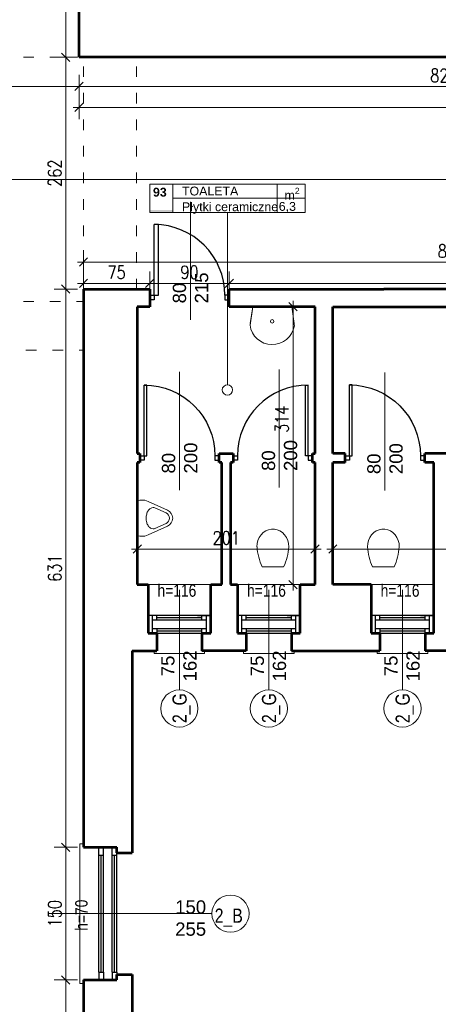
# Model space of a CAD drawing. Header units: millimetres. Extents: x 56977 to 67992, y 30187 to 42235.
# Tile 42 of 130: x 65166 to 65640, y 32839 to 33952. Entities that reach past the tile are written whole.
import ezdxf

# ---------------------------------------------------------------- set-up
doc = ezdxf.new("R2010")
doc.units = ezdxf.units.MM
doc.header["$MEASUREMENT"] = 0
doc.linetypes.add('ACAD_ISO03W100', pattern=[30, 12, -18])
doc.layers.get('0').update_dxf_attribs({"lineweight": 13})
doc.layers.get('DEFPOINTS').update_dxf_attribs({"lineweight": 13})
doc.layers.add('AI-OKNA', color=4, linetype='Continuous')
for name, color, linetype, lineweight in [('AI-OPISY', 3, 'Continuous', 13), ('AI_MURY', 40, 'Continuous', 53), ('AI_WIDOK', 8, 'Continuous', 13), ('Lines', 7, 'Continuous', 13), ('OPISY TABELKI', 30, 'Continuous', 13), ('wymiary', 8, 'Continuous', 13)]:
    doc.layers.add(name, color=color, linetype=linetype, lineweight=lineweight)
doc.styles.add('GENERATED_STYLE_2', font='txt.shx')
doc.styles.get("Standard").update_dxf_attribs({"font": 'txt.shx'})
doc.styles.add('Style-ROMANS', font='ROMANS.shx')
doc.styles.add('WYMIAROWY-08', font='ROMANS.shx', dxfattribs={"width": 0.8})
doc.dimstyles.new('DYBY', dxfattribs={"dimscale": 100, "dimtxt": 0.15, "dimasz": 0.05, "dimexe": 0.05, "dimexo": 0.1, "dimgap": 0.05, "dimtad": 1, "dimdec": 0, "dimdsep": 46, "dimlunit": 5, "dimtxsty": 'WYMIAROWY-08', "dimblk": 'M_STRZ', "dimcen": 0.1, "dimse1": 1, "dimse2": 1, "dimclrd": 7, "dimclre": 7, "dimclrt": 1, "dimadec": 0, "dimazin": 0, "dimtfac": 1, "dimtdec": 0, "dimtmove": 2, "dimatfit": 3, "dimldrblk": 'M_STRZ', "dimfxl": 0, "dimtolj": 1, "dimarcsym": 0})

# ---------------------------------------------------------------- blocks, each defined once
blk = doc.blocks.new('M_STRZ')
for p, q in [((0, 2.66), (0, 0)), ((-1.33, 0), (1.33, 0)), ((-0.94, -0.94), (0.94, 0.94)), ((0, 0), (0, -2.66))]:
    blk.add_line(p, q)
blk = doc.blocks.new('*U820')
at = {"layer": 'DEFPOINTS', "color": 0}
for p in [(65233.5, 34408.6), (65218.5, 33909.1), (65233.5, 33909.1)]:
    blk.add_point(p, dxfattribs=at)
at = {"layer": 'wymiary', "color": 7, "lineweight": -2}
blk.add_line((65218.5, 34403.6), (65218.5, 33914.1), dxfattribs=at)
at = {"layer": 'wymiary', "color": 7, "lineweight": -2, "xscale": 5, "yscale": 5, "zscale": 5}
for p, rotation in [((65218.5, 34408.6), 90), ((65218.5, 33909.1), 270)]:
    blk.add_blockref('M_STRZ', p, dxfattribs=dict(at, rotation=rotation))
at = {"layer": 'wymiary', "color": 1, "insert": (65206, 34158.8), "char_height": 15, "attachment_point": 5, "rotation": 90, "style": 'WYMIAROWY-08'}
blk.add_mtext('500', dxfattribs=at)
blk = doc.blocks.new('*D2353')
at = {"layer": 'DEFPOINTS'}
for p in [(65233.5, 34408.6), (65231, 34175.2), (65218.5, 33909.1), (65233.5, 33909.1)]:
    blk.add_point(p, dxfattribs=at)
at = {"layer": 'wymiary', "color": 7}
blk.add_blockref('*U820', (0, 0), dxfattribs=at)
blk = doc.blocks.new('*U821')
at = {"layer": 'DEFPOINTS', "color": 0}
for p in [(65233.5, 33909.1), (65218.5, 33647.1), (65233.5, 33647.1)]:
    blk.add_point(p, dxfattribs=at)
at = {"layer": 'wymiary', "color": 7, "lineweight": -2}
blk.add_line((65218.5, 33904.1), (65218.5, 33652.1), dxfattribs=at)
at = {"layer": 'wymiary', "color": 7, "lineweight": -2, "xscale": 5, "yscale": 5, "zscale": 5}
for p, rotation in [((65218.5, 33909.1), 90), ((65218.5, 33647.1), 270)]:
    blk.add_blockref('M_STRZ', p, dxfattribs=dict(at, rotation=rotation))
at = {"layer": 'wymiary', "color": 1, "insert": (65206, 33778.1), "char_height": 15, "attachment_point": 5, "rotation": 90, "style": 'WYMIAROWY-08'}
blk.add_mtext('262', dxfattribs=at)
blk = doc.blocks.new('*D2354')
at = {"layer": 'DEFPOINTS'}
for p in [(65233.5, 33909.1), (65231, 33794.4), (65218.5, 33647.1), (65233.5, 33647.1)]:
    blk.add_point(p, dxfattribs=at)
at = {"layer": 'wymiary', "color": 7}
blk.add_blockref('*U821', (0, 0), dxfattribs=at)
blk = doc.blocks.new('*U822')
at = {"layer": 'DEFPOINTS', "color": 0}
for p in [(65238.5, 33016.1), (65218.5, 32866.1), (65238.5, 32866.1)]:
    blk.add_point(p, dxfattribs=at)
at = {"layer": 'wymiary', "color": 7, "lineweight": -2}
blk.add_line((65218.5, 33011.1), (65218.5, 32871.1), dxfattribs=at)
at = {"layer": 'wymiary', "color": 7, "lineweight": -2, "xscale": 5, "yscale": 5, "zscale": 5}
for p, rotation in [((65218.5, 33016.1), 90), ((65218.5, 32866.1), 270)]:
    blk.add_blockref('M_STRZ', p, dxfattribs=dict(at, rotation=rotation))
at = {"layer": 'wymiary', "color": 1, "insert": (65206, 32941.1), "char_height": 15, "attachment_point": 5, "rotation": 90, "style": 'WYMIAROWY-08'}
blk.add_mtext('150', dxfattribs=at)
blk = doc.blocks.new('*D2355')
at = {"layer": 'DEFPOINTS'}
for p in [(65238.5, 33016.1), (65231, 32956.5), (65218.5, 32866.1), (65238.5, 32866.1)]:
    blk.add_point(p, dxfattribs=at)
at = {"layer": 'wymiary', "color": 7}
blk.add_blockref('*U822', (0, 0), dxfattribs=at)
blk = doc.blocks.new('*U823')
at = {"layer": 'DEFPOINTS', "color": 0}
for p in [(65238.5, 32866.1), (65218.5, 32641.1), (65238.5, 32641.1)]:
    blk.add_point(p, dxfattribs=at)
at = {"layer": 'wymiary', "color": 7, "lineweight": -2}
blk.add_line((65218.5, 32861.1), (65218.5, 32646.1), dxfattribs=at)
at = {"layer": 'wymiary', "color": 7, "lineweight": -2, "xscale": 5, "yscale": 5, "zscale": 5}
for p, rotation in [((65218.5, 32866.1), 90), ((65218.5, 32641.1), 270)]:
    blk.add_blockref('M_STRZ', p, dxfattribs=dict(at, rotation=rotation))
at = {"layer": 'wymiary', "color": 1, "insert": (65206, 32753.6), "char_height": 15, "attachment_point": 5, "rotation": 90, "style": 'WYMIAROWY-08'}
blk.add_mtext('225', dxfattribs=at)
blk = doc.blocks.new('*D2356')
at = {"layer": 'DEFPOINTS'}
for p in [(65238.5, 32866.1), (65231, 32769.9), (65218.5, 32641.1), (65238.5, 32641.1)]:
    blk.add_point(p, dxfattribs=at)
at = {"layer": 'wymiary', "color": 7}
blk.add_blockref('*U823', (0, 0), dxfattribs=at)
blk = doc.blocks.new('*U851')
at = {"layer": 'DEFPOINTS', "color": 0}
for p in [(65233.5, 33909.1), (66058, 33909.1), (66058, 33876.1)]:
    blk.add_point(p, dxfattribs=at)
at = {"layer": 'wymiary', "color": 7, "lineweight": -2}
blk.add_line((65238.5, 33876.1), (66053, 33876.1), dxfattribs=at)
at = {"layer": 'wymiary', "color": 7, "lineweight": -2, "xscale": 5, "yscale": 5, "zscale": 5, "rotation": 180}
blk.add_blockref('M_STRZ', (65233.5, 33876.1), dxfattribs=at)
at = {"layer": 'wymiary', "color": 7, "lineweight": -2, "xscale": 5, "yscale": 5, "zscale": 5}
blk.add_blockref('M_STRZ', (66058, 33876.1), dxfattribs=at)
at = {"layer": 'wymiary', "color": 1, "insert": (65645.8, 33888.6), "char_height": 15, "attachment_point": 5, "style": 'WYMIAROWY-08'}
blk.add_mtext('825', dxfattribs=at)
blk = doc.blocks.new('*D2384')
at = {"layer": 'DEFPOINTS'}
for p in [(65233.5, 33909.1), (66058, 33909.1), (66058, 33876.1), (65629.4, 33863.6)]:
    blk.add_point(p, dxfattribs=at)
at = {"layer": 'wymiary', "color": 7}
blk.add_blockref('*U851', (0, 0), dxfattribs=at)
blk = doc.blocks.new('*U852')
at = {"layer": 'DEFPOINTS', "color": 0}
for p in [(65233.5, 33909.1), (66315.5, 33909.1), (66315.5, 33852.4)]:
    blk.add_point(p, dxfattribs=at)
at = {"layer": 'wymiary', "color": 7, "lineweight": -2}
blk.add_line((65238.5, 33852.4), (66310.5, 33852.4), dxfattribs=at)
at = {"layer": 'wymiary', "color": 7, "lineweight": -2, "xscale": 5, "yscale": 5, "zscale": 5, "rotation": 180}
blk.add_blockref('M_STRZ', (65233.5, 33852.4), dxfattribs=at)
at = {"layer": 'wymiary', "color": 7, "lineweight": -2, "xscale": 5, "yscale": 5, "zscale": 5}
blk.add_blockref('M_STRZ', (66315.5, 33852.4), dxfattribs=at)
at = {"layer": 'wymiary', "color": 1, "insert": (65774.5, 33864.9), "char_height": 15, "attachment_point": 5, "style": 'WYMIAROWY-08'}
blk.add_mtext('1082', dxfattribs=at)
blk = doc.blocks.new('*D2385')
at = {"layer": 'DEFPOINTS'}
for p in [(65233.5, 33909.1), (66315.5, 33909.1), (66315.5, 33852.4), (65753.3, 33839.9)]:
    blk.add_point(p, dxfattribs=at)
at = {"layer": 'wymiary', "color": 7}
blk.add_blockref('*U852', (0, 0), dxfattribs=at)
blk = doc.blocks.new('*U853')
at = {"layer": 'DEFPOINTS', "color": 0}
for p in [(65500.3, 33353.2), (65299.3, 33324.1), (65500.3, 33324.1)]:
    blk.add_point(p, dxfattribs=at)
at = {"layer": 'wymiary', "color": 7, "lineweight": -2}
blk.add_line((65304.3, 33353.2), (65495.3, 33353.2), dxfattribs=at)
at = {"layer": 'wymiary', "color": 7, "lineweight": -2, "xscale": 5, "yscale": 5, "zscale": 5, "rotation": 180}
blk.add_blockref('M_STRZ', (65299.3, 33353.2), dxfattribs=at)
at = {"layer": 'wymiary', "color": 7, "lineweight": -2, "xscale": 5, "yscale": 5, "zscale": 5}
blk.add_blockref('M_STRZ', (65500.3, 33353.2), dxfattribs=at)
at = {"layer": 'wymiary', "color": 1, "insert": (65399.8, 33365.7), "char_height": 15, "attachment_point": 5, "style": 'WYMIAROWY-08'}
blk.add_mtext('201', dxfattribs=at)
blk = doc.blocks.new('*D2386')
at = {"layer": 'DEFPOINTS'}
for p in [(65383.4, 33365.7), (65500.3, 33353.2), (65299.3, 33324.1), (65500.3, 33324.1)]:
    blk.add_point(p, dxfattribs=at)
at = {"layer": 'wymiary', "color": 7}
blk.add_blockref('*U853', (0, 0), dxfattribs=at)
blk = doc.blocks.new('*U854')
at = {"layer": 'DEFPOINTS', "color": 0}
for p in [(65881.5, 33353.2), (65520.3, 33324.1), (65881.5, 33324.1)]:
    blk.add_point(p, dxfattribs=at)
at = {"layer": 'wymiary', "color": 7, "lineweight": -2}
blk.add_line((65525.3, 33353.2), (65876.5, 33353.2), dxfattribs=at)
at = {"layer": 'wymiary', "color": 7, "lineweight": -2, "xscale": 5, "yscale": 5, "zscale": 5, "rotation": 180}
blk.add_blockref('M_STRZ', (65520.3, 33353.2), dxfattribs=at)
at = {"layer": 'wymiary', "color": 7, "lineweight": -2, "xscale": 5, "yscale": 5, "zscale": 5}
blk.add_blockref('M_STRZ', (65881.5, 33353.2), dxfattribs=at)
at = {"layer": 'wymiary', "color": 1, "insert": (65700.9, 33365.7), "char_height": 15, "attachment_point": 5, "style": 'WYMIAROWY-08'}
blk.add_mtext('362', dxfattribs=at)
blk = doc.blocks.new('*D2387')
at = {"layer": 'DEFPOINTS'}
for p in [(65684.6, 33365.7), (65881.5, 33353.2), (65520.3, 33324.1), (65881.5, 33324.1)]:
    blk.add_point(p, dxfattribs=at)
at = {"layer": 'wymiary', "color": 7}
blk.add_blockref('*U854', (0, 0), dxfattribs=at)
blk = doc.blocks.new('*U855')
at = {"layer": 'DEFPOINTS', "color": 0}
for p in [(65233.5, 33647.1), (65218.5, 33016.1), (65233.5, 33016.1)]:
    blk.add_point(p, dxfattribs=at)
at = {"layer": 'wymiary', "color": 7, "lineweight": -2}
blk.add_line((65218.5, 33642.1), (65218.5, 33021.1), dxfattribs=at)
at = {"layer": 'wymiary', "color": 7, "lineweight": -2, "xscale": 5, "yscale": 5, "zscale": 5}
for p, rotation in [((65218.5, 33647.1), 90), ((65218.5, 33016.1), 270)]:
    blk.add_blockref('M_STRZ', p, dxfattribs=dict(at, rotation=rotation))
at = {"layer": 'wymiary', "color": 1, "insert": (65206, 33331.6), "char_height": 15, "attachment_point": 5, "rotation": 90, "style": 'WYMIAROWY-08'}
blk.add_mtext('631', dxfattribs=at)
blk = doc.blocks.new('*D2388')
at = {"layer": 'DEFPOINTS'}
for p in [(65233.5, 33647.1), (65231, 33347.6), (65218.5, 33016.1), (65233.5, 33016.1)]:
    blk.add_point(p, dxfattribs=at)
at = {"layer": 'wymiary', "color": 7}
blk.add_blockref('*U855', (0, 0), dxfattribs=at)
blk = doc.blocks.new('*U856')
at = {"layer": 'DEFPOINTS', "color": 0}
for p in [(65299.3, 33627.1), (65475.3, 33627.1), (65299.3, 33313.1)]:
    blk.add_point(p, dxfattribs=at)
at = {"layer": 'wymiary', "color": 7, "lineweight": -2}
blk.add_line((65475.3, 33318.1), (65475.3, 33622.1), dxfattribs=at)
at = {"layer": 'wymiary', "color": 7, "lineweight": -2, "xscale": 5, "yscale": 5, "zscale": 5}
for p, rotation in [((65475.3, 33627.1), 90), ((65475.3, 33313.1), 270)]:
    blk.add_blockref('M_STRZ', p, dxfattribs=dict(at, rotation=rotation))
at = {"layer": 'wymiary', "color": 1, "insert": (65462.8, 33499.9), "char_height": 15, "attachment_point": 5, "rotation": 90, "style": 'WYMIAROWY-08'}
blk.add_mtext('314', dxfattribs=at)
blk = doc.blocks.new('*D2389')
at = {"layer": 'DEFPOINTS'}
for p in [(65299.3, 33627.1), (65475.3, 33627.1), (65487.8, 33483.6), (65299.3, 33313.1)]:
    blk.add_point(p, dxfattribs=at)
at = {"layer": 'wymiary', "color": 7}
blk.add_blockref('*U856', (0, 0), dxfattribs=at)
blk = doc.blocks.new('*U935')
at = {"layer": 'DEFPOINTS', "color": 0}
for p in [(64960.5, 33909.1), (65233.5, 33909.1), (65233.5, 33876.1)]:
    blk.add_point(p, dxfattribs=at)
at = {"layer": 'wymiary', "color": 7, "lineweight": -2}
blk.add_line((64965.5, 33876.1), (65228.5, 33876.1), dxfattribs=at)
at = {"layer": 'wymiary', "color": 7, "lineweight": -2, "xscale": 5, "yscale": 5, "zscale": 5, "rotation": 180}
blk.add_blockref('M_STRZ', (64960.5, 33876.1), dxfattribs=at)
at = {"layer": 'wymiary', "color": 7, "lineweight": -2, "xscale": 5, "yscale": 5, "zscale": 5}
blk.add_blockref('M_STRZ', (65233.5, 33876.1), dxfattribs=at)
at = {"layer": 'wymiary', "color": 1, "insert": (65097, 33888.6), "char_height": 15, "attachment_point": 5, "style": 'WYMIAROWY-08'}
blk.add_mtext('273', dxfattribs=at)
blk = doc.blocks.new('*D2468')
at = {"layer": 'DEFPOINTS'}
for p in [(64960.5, 33909.1), (65233.5, 33909.1), (65233.5, 33876.1), (65080.7, 33863.6)]:
    blk.add_point(p, dxfattribs=at)
at = {"layer": 'wymiary', "color": 7}
blk.add_blockref('*U935', (0, 0), dxfattribs=at)
blk = doc.blocks.new('*U936')
at = {"layer": 'DEFPOINTS', "color": 0}
for p in [(63288.5, 33909.1), (66315.5, 33909.1), (66315.5, 33771.1)]:
    blk.add_point(p, dxfattribs=at)
at = {"layer": 'wymiary', "color": 7, "lineweight": -2}
blk.add_line((63293.5, 33771.1), (66310.5, 33771.1), dxfattribs=at)
at = {"layer": 'wymiary', "color": 7, "lineweight": -2, "xscale": 5, "yscale": 5, "zscale": 5, "rotation": 180}
blk.add_blockref('M_STRZ', (63288.5, 33771.1), dxfattribs=at)
at = {"layer": 'wymiary', "color": 7, "lineweight": -2, "xscale": 5, "yscale": 5, "zscale": 5}
blk.add_blockref('M_STRZ', (66315.5, 33771.1), dxfattribs=at)
at = {"layer": 'wymiary', "color": 1, "insert": (64802, 33783.6), "char_height": 15, "attachment_point": 5, "style": 'WYMIAROWY-08'}
blk.add_mtext('3027', dxfattribs=at)
blk = doc.blocks.new('*D2469')
at = {"layer": 'DEFPOINTS'}
for p in [(63288.5, 33909.1), (66315.5, 33909.1), (66315.5, 33771.1), (64780, 33758.6)]:
    blk.add_point(p, dxfattribs=at)
at = {"layer": 'wymiary', "color": 7}
blk.add_blockref('*U936', (0, 0), dxfattribs=at)
blk = doc.blocks.new('*U1297')
at = {"layer": 'DEFPOINTS', "color": 0}
for p in [(65313.3, 33653.5), (65238.5, 33633.1), (65313.3, 33633.1)]:
    blk.add_point(p, dxfattribs=at)
at = {"layer": 'wymiary', "color": 7, "lineweight": -2}
blk.add_line((65243.5, 33653.5), (65308.3, 33653.5), dxfattribs=at)
at = {"layer": 'wymiary', "color": 7, "lineweight": -2, "xscale": 5, "yscale": 5, "zscale": 5, "rotation": 180}
blk.add_blockref('M_STRZ', (65238.5, 33653.5), dxfattribs=at)
at = {"layer": 'wymiary', "color": 7, "lineweight": -2, "xscale": 5, "yscale": 5, "zscale": 5}
blk.add_blockref('M_STRZ', (65313.3, 33653.5), dxfattribs=at)
at = {"layer": 'wymiary', "color": 1, "insert": (65275.9, 33666), "char_height": 15, "attachment_point": 5, "style": 'WYMIAROWY-08'}
blk.add_mtext('75', dxfattribs=at)
blk = doc.blocks.new('*D2828')
at = {"layer": 'DEFPOINTS'}
for p in [(65265.3, 33666), (65313.3, 33653.5), (65238.5, 33633.1), (65313.3, 33633.1)]:
    blk.add_point(p, dxfattribs=at)
at = {"layer": 'wymiary', "color": 7}
blk.add_blockref('*U1297', (0, 0), dxfattribs=at)
blk = doc.blocks.new('*U1298')
at = {"layer": 'DEFPOINTS', "color": 0}
for p in [(65403.3, 33653.5), (65313.3, 33633.1), (65403.3, 33633.1)]:
    blk.add_point(p, dxfattribs=at)
at = {"layer": 'wymiary', "color": 7, "lineweight": -2}
blk.add_line((65318.3, 33653.5), (65398.3, 33653.5), dxfattribs=at)
at = {"layer": 'wymiary', "color": 7, "lineweight": -2, "xscale": 5, "yscale": 5, "zscale": 5, "rotation": 180}
blk.add_blockref('M_STRZ', (65313.3, 33653.5), dxfattribs=at)
at = {"layer": 'wymiary', "color": 7, "lineweight": -2, "xscale": 5, "yscale": 5, "zscale": 5}
blk.add_blockref('M_STRZ', (65403.3, 33653.5), dxfattribs=at)
at = {"layer": 'wymiary', "color": 1, "insert": (65358.3, 33666), "char_height": 15, "attachment_point": 5, "style": 'WYMIAROWY-08'}
blk.add_mtext('90', dxfattribs=at)
blk = doc.blocks.new('*D2829')
at = {"layer": 'DEFPOINTS'}
for p in [(65347.6, 33666), (65403.3, 33653.5), (65313.3, 33633.1), (65403.3, 33633.1)]:
    blk.add_point(p, dxfattribs=at)
at = {"layer": 'wymiary', "color": 7}
blk.add_blockref('*U1298', (0, 0), dxfattribs=at)
blk = doc.blocks.new('*U1299')
at = {"layer": 'DEFPOINTS', "color": 0}
for p in [(66070.3, 33653.5), (65403.3, 33633.1), (66070.3, 33633.1)]:
    blk.add_point(p, dxfattribs=at)
at = {"layer": 'wymiary', "color": 7, "lineweight": -2}
blk.add_line((65408.3, 33653.5), (66065.3, 33653.5), dxfattribs=at)
at = {"layer": 'wymiary', "color": 7, "lineweight": -2, "xscale": 5, "yscale": 5, "zscale": 5, "rotation": 180}
blk.add_blockref('M_STRZ', (65403.3, 33653.5), dxfattribs=at)
at = {"layer": 'wymiary', "color": 7, "lineweight": -2, "xscale": 5, "yscale": 5, "zscale": 5}
blk.add_blockref('M_STRZ', (66070.3, 33653.5), dxfattribs=at)
at = {"layer": 'wymiary', "color": 1, "insert": (65736.8, 33666), "char_height": 15, "attachment_point": 5, "style": 'WYMIAROWY-08'}
blk.add_mtext('667', dxfattribs=at)
blk = doc.blocks.new('*D2830')
at = {"layer": 'DEFPOINTS'}
for p in [(65720.7, 33666), (66070.3, 33653.5), (65403.3, 33633.1), (66070.3, 33633.1)]:
    blk.add_point(p, dxfattribs=at)
at = {"layer": 'wymiary', "color": 7}
blk.add_blockref('*U1299', (0, 0), dxfattribs=at)
blk = doc.blocks.new('*U1301')
at = {"layer": 'DEFPOINTS', "color": 0}
for p in [(66070.3, 33677.6), (65238.5, 33639.7), (66070.3, 33639.7)]:
    blk.add_point(p, dxfattribs=at)
at = {"layer": 'wymiary', "color": 7, "lineweight": -2}
blk.add_line((65243.5, 33677.6), (66065.3, 33677.6), dxfattribs=at)
at = {"layer": 'wymiary', "color": 7, "lineweight": -2, "xscale": 5, "yscale": 5, "zscale": 5, "rotation": 180}
blk.add_blockref('M_STRZ', (65238.5, 33677.6), dxfattribs=at)
at = {"layer": 'wymiary', "color": 7, "lineweight": -2, "xscale": 5, "yscale": 5, "zscale": 5}
blk.add_blockref('M_STRZ', (66070.3, 33677.6), dxfattribs=at)
at = {"layer": 'wymiary', "color": 1, "insert": (65654.4, 33690.1), "char_height": 15, "attachment_point": 5, "style": 'WYMIAROWY-08'}
blk.add_mtext('832', dxfattribs=at)
blk = doc.blocks.new('*D2832')
at = {"layer": 'DEFPOINTS'}
for p in [(65638.1, 33690.1), (66070.3, 33677.6), (65238.5, 33639.7), (66070.3, 33639.7)]:
    blk.add_point(p, dxfattribs=at)
at = {"layer": 'wymiary', "color": 7}
blk.add_blockref('*U1301', (0, 0), dxfattribs=at)

msp = doc.modelspace()

# ---------------------------------------------------------------- hatches: boundary and pattern name
at = {"layer": 'OPISY TABELKI', "extrusion": (0, 0, -1)}
msp.add_hatch(color=256, dxfattribs=at).paths.add_polyline_path([(-65339.6, 33733.6), (-65339.6, 33736.5), (-65313.3, 33736.5), (-65313.3, 33733.6)], flags=16)

# ---------------------------------------------------------------- linework, layer by layer
at = {"layer": 'AI-OKNA'}
for p, q in [((65318.3, 33640), (65318.3, 33720)), ((65323.3, 33720), (65318.3, 33720)), ((65323.3, 33640), (65323.3, 33720)), ((65313.3, 33640), (65318.3, 33640)), ((65318.3, 33635), (65313.3, 33635)), ((65318.3, 33640), (65318.3, 33635)), ((65318.3, 33640), (65323.3, 33640)), ((65403.3, 33640), (65398.3, 33640)), ((65398.3, 33640), (65398.3, 33635)), ((65398.3, 33635), (65403.3, 33635)), ((65307, 33458.6), (65307, 33538.6)), ((65310, 33538.6), (65307, 33538.6)), ((65310, 33458.6), (65310, 33538.6)), ((65489.5, 33458.6), (65489.5, 33538.6)), ((65489.5, 33538.6), (65492.5, 33538.6)), ((65492.5, 33458.6), (65492.5, 33538.6)), ((65539.3, 33458.7), (65539.3, 33538.7)), ((65542.3, 33538.7), (65539.3, 33538.7)), ((65542.3, 33458.7), (65542.3, 33538.7)), ((65302, 33458.6), (65307, 33458.6)), ((65307, 33458.6), (65307, 33453.6)), ((65307, 33458.6), (65310, 33458.6)), ((65392, 33458.6), (65387, 33458.6)), ((65387, 33458.6), (65387, 33453.6)), ((65407.5, 33458.6), (65412.5, 33458.6)), ((65412.5, 33458.6), (65412.5, 33453.6)), ((65492.5, 33458.6), (65489.5, 33458.6)), ((65497.5, 33458.6), (65492.5, 33458.6)), ((65492.5, 33458.6), (65492.5, 33453.6)), ((65534.3, 33458.7), (65539.3, 33458.7)), ((65539.3, 33458.7), (65539.3, 33453.7)), ((65539.3, 33458.7), (65542.3, 33458.7)), ((65624.3, 33458.7), (65619.3, 33458.7)), ((65619.3, 33458.7), (65619.3, 33453.7)), ((65307, 33453.6), (65302, 33453.6)), ((65387, 33453.6), (65392, 33453.6)), ((65412.5, 33453.6), (65407.5, 33453.6)), ((65492.5, 33453.6), (65497.5, 33453.6)), ((65539.3, 33453.7), (65534.3, 33453.7)), ((65619.3, 33453.7), (65624.3, 33453.7)), ((65382.4, 33278.1), (65311.4, 33278.1)), ((65316.4, 33258.1), (65316.4, 33278.1)), ((65321.4, 33273.1), (65321.4, 33278.1)), ((65367.4, 33278.1), (65382.4, 33278.1)), ((65372.4, 33273.1), (65372.4, 33278.1)), ((65377.4, 33258.1), (65377.4, 33278.1)), ((65483.5, 33278.1), (65412.5, 33278.1)), ((65417.5, 33258.1), (65417.5, 33278.1)), ((65422.5, 33273.1), (65422.5, 33278.1)), ((65468.5, 33278.1), (65483.5, 33278.1)), ((65473.5, 33273.1), (65473.5, 33278.1)), ((65478.5, 33258.1), (65478.5, 33278.1)), ((65634.5, 33278.1), (65563.5, 33278.1)), ((65568.5, 33258.1), (65568.5, 33278.1)), ((65573.5, 33273.1), (65573.5, 33278.1)), ((65619.5, 33278.1), (65634.5, 33278.1)), ((65624.5, 33273.1), (65624.5, 33278.1)), ((65629.5, 33258.1), (65629.5, 33278.1)), ((65316.4, 33273.1), (65377.4, 33273.1)), ((65372.4, 33275.6), (65321.4, 33275.6)), ((65417.5, 33273.1), (65478.5, 33273.1)), ((65473.5, 33275.6), (65422.5, 33275.6)), ((65568.5, 33273.1), (65629.5, 33273.1)), ((65624.5, 33275.6), (65573.5, 33275.6)), ((65377.4, 33263.1), (65316.4, 33263.1)), ((65321.4, 33263.1), (65321.4, 33258.1)), ((65321.4, 33260.6), (65372.4, 33260.6)), ((65321.4, 33258.1), (65372.4, 33258.1)), ((65372.4, 33258.1), (65372.4, 33263.1)), ((65478.5, 33263.1), (65417.5, 33263.1)), ((65422.5, 33263.1), (65422.5, 33258.1)), ((65422.5, 33260.6), (65473.5, 33260.6)), ((65422.5, 33258.1), (65473.5, 33258.1)), ((65473.5, 33258.1), (65473.5, 33263.1)), ((65629.5, 33263.1), (65568.5, 33263.1)), ((65573.5, 33263.1), (65573.5, 33258.1)), ((65573.5, 33260.6), (65624.5, 33260.6)), ((65573.5, 33258.1), (65624.5, 33258.1)), ((65624.5, 33258.1), (65624.5, 33263.1)), ((65317.9, 33238.1), (65321.4, 33238.1)), ((65372.4, 33238.1), (65372.4, 33238.1)), ((65570, 33238.1), (65573.5, 33238.1)), ((65256, 33007.3), (65256, 33016.1)), ((65261, 33007.3), (65261, 33016.1)), ((65271, 33007.3), (65271, 33016.1)), ((65256, 32874.8), (65256, 33007.3)), ((65256, 33007.3), (65261, 33007.3)), ((65258.5, 32874.8), (65258.5, 33007.3)), ((65261, 32874.8), (65261, 33007.3)), ((65271, 33007.3), (65276, 33007.3)), ((65271, 32874.8), (65271, 33007.3)), ((65273.5, 32874.8), (65273.5, 33007.3)), ((65276, 33007.3), (65276, 33009.8)), ((65276, 32874.8), (65276, 33007.3)), ((65256, 32874.8), (65256, 32866.1)), ((65256, 32874.8), (65261, 32874.8)), ((65261, 32874.8), (65261, 32866.1)), ((65271, 32874.8), (65271, 32866.1)), ((65271, 32874.8), (65276, 32874.8)), ((65276, 32874.8), (65276, 32872.3))]:
    msp.add_line(p, q, dxfattribs=at)
for centre, start, end in [((65318.3, 33640), 0, 90), ((65492.5, 33458.6), 90, 180)]:
    msp.add_arc(centre, 80, start, end, dxfattribs=at)
at = {"layer": 'AI-OKNA', "extrusion": (0, 0, -1)}
for centre in [(-65307, 33458.6), (-65539.3, 33458.7)]:
    msp.add_arc(centre, 80, 90, 180, dxfattribs=at)
at = {"layer": 'AI-OPISY'}
for p, q in [((65359.3, 33745.7), (65359.3, 33612.2)), ((65459.8, 33556.3), (65459.8, 33422.8)), ((65346.9, 33553.4), (65346.9, 33419.9)), ((65579, 33552.6), (65579, 33419.2)), ((65346.9, 33194), (65346.9, 33307.1)), ((65448, 33194), (65448, 33307.1)), ((65599, 33194), (65599, 33307.1)), ((65383.6, 32941.1), (65198.5, 32941.1))]:
    msp.add_line(p, q, dxfattribs=at)
for centre in [(65346.9, 33173), (65448, 33173), (65599, 33173), (65404.6, 32941.1)]:
    msp.add_circle(centre, 21, dxfattribs=at)
at = {"layer": 'AI_MURY'}
for p, q in [((65233.5, 33909.1), (65233.5, 34408.6)), ((65936.1, 33909.1), (65233.5, 33909.1)), ((65238.5, 33647.1), (65238.5, 33016.1)), ((65238.5, 33647.1), (65313.3, 33647.1)), ((65238.5, 33647.1), (65313.3, 33647.1)), ((65238.5, 33647.1), (65313.3, 33647.1)), ((65313.3, 33647.1), (65313.3, 33627.1)), ((65403.3, 33627.1), (65403.3, 33647.1)), ((65403.3, 33647.1), (65578.1, 33647.1)), ((65748.9, 33647.1), (65578.1, 33647.1)), ((65299.3, 33627.1), (65299.3, 33461.1)), ((65313.3, 33627.1), (65299.3, 33627.1)), ((65500.3, 33627.1), (65403.3, 33627.1)), ((65500.3, 33461.1), (65500.3, 33627.1)), ((65520.3, 33461.1), (65520.3, 33627.1)), ((65520.3, 33627.1), (65881.5, 33627.1)), ((65299.3, 33461.1), (65302, 33461.1)), ((65302, 33461.1), (65302, 33451.1)), ((65392, 33451.1), (65392, 33461.1)), ((65392, 33461.1), (65407.5, 33461.1)), ((65407.5, 33461.1), (65407.5, 33451.1)), ((65497.5, 33451.1), (65497.5, 33461.1)), ((65497.5, 33461.1), (65500.3, 33461.1)), ((65534.3, 33461.1), (65520.3, 33461.1)), ((65534.3, 33451.1), (65534.3, 33461.1)), ((65624.3, 33451.1), (65624.3, 33461.1)), ((65655.4, 33461.1), (65624.3, 33461.1)), ((65302, 33451.1), (65299.3, 33451.1)), ((65299.3, 33451.1), (65299.3, 33313.1)), ((65394.8, 33451.1), (65392, 33451.1)), ((65394.8, 33313.1), (65394.8, 33451.1)), ((65407.5, 33451.1), (65404.8, 33451.1)), ((65404.8, 33451.1), (65404.8, 33313.1)), ((65500.3, 33451.1), (65497.5, 33451.1)), ((65500.3, 33313.1), (65500.3, 33451.1)), ((65520.3, 33313.1), (65520.3, 33451.1)), ((65534.3, 33451.1), (65520.3, 33451.1)), ((65634.5, 33451.1), (65624.3, 33451.1)), ((65634.5, 33313.1), (65634.5, 33451.1)), ((65299.3, 33313.1), (65311.4, 33313.1)), ((65311.4, 33313.1), (65311.4, 33258.1)), ((65382.4, 33258.1), (65382.4, 33313.1)), ((65382.4, 33313.1), (65394.8, 33313.1)), ((65404.8, 33313.1), (65412.5, 33313.1)), ((65412.5, 33313.1), (65412.5, 33258.1)), ((65483.5, 33258.1), (65483.5, 33313.1)), ((65483.5, 33313.1), (65500.3, 33313.1)), ((65563.5, 33313.1), (65520.3, 33313.1)), ((65563.5, 33313.1), (65563.5, 33258.1)), ((65634.5, 33258.1), (65634.5, 33313.1)), ((65311.4, 33258.1), (65321.4, 33258.1)), ((65321.4, 33258.1), (65321.4, 33238.1)), ((65372.4, 33258.1), (65382.4, 33258.1)), ((65372.4, 33258.1), (65372.4, 33238.1)), ((65412.5, 33258.1), (65422.5, 33258.1)), ((65422.5, 33258.1), (65422.5, 33238.1)), ((65473.5, 33258.1), (65473.5, 33238.1)), ((65473.5, 33258.1), (65483.5, 33258.1)), ((65563.5, 33258.1), (65573.5, 33258.1)), ((65573.5, 33258.1), (65573.5, 33238.1)), ((65624.5, 33258.1), (65624.5, 33238.1)), ((65624.5, 33258.1), (65634.5, 33258.1)), ((65293.5, 33238.1), (65293.5, 33009.8)), ((65293.5, 33238.1), (65321.4, 33238.1)), ((65299.3, 33238.1), (65321.4, 33238.1)), ((65422.5, 33238.1), (65372.4, 33238.1)), ((65473.5, 33238.1), (65573.5, 33238.1)), ((65473.5, 33238.1), (65573.5, 33238.1)), ((65674.6, 33238.1), (65624.5, 33238.1)), ((65238.5, 33016.1), (65276, 33016.1)), ((65276, 33009.8), (65276, 33016.1)), ((65276, 33009.8), (65293.5, 33009.8)), ((65276, 32866.1), (65276, 32872.3)), ((65276, 32872.3), (65293.5, 32872.3)), ((65293.5, 32872.3), (65293.5, 32634.8)), ((65238.5, 32866.1), (65238.5, 32641.1)), ((65238.5, 32866.1), (65276, 32866.1))]:
    msp.add_line(p, q, dxfattribs=at)
at = {"layer": 'AI_WIDOK', "color": 251, "linetype": 'ACAD_ISO03W100'}
for p, q in [((64960.5, 33909.1), (65231.8, 33909.1)), ((65238.5, 33646.8), (65238.5, 33909.1)), ((65298.5, 33646.8), (65298.5, 33909.1)), ((64960.5, 33633.1), (65238.5, 33633.1)), ((64963.5, 33578.1), (65238.5, 33578.1))]:
    msp.add_line(p, q, dxfattribs=at)
at = {"layer": 'AI_WIDOK'}
for p, q in [((65563.5, 33313.1), (65634.5, 33313.1)), ((65321.4, 33238.1), (65318.4, 33238.1)), ((65318.4, 33238.1), (65318.4, 33235.1)), ((65318.4, 33235.1), (65372.4, 33235.1)), ((65372.4, 33235.1), (65375.4, 33235.1)), ((65375.4, 33235.1), (65375.4, 33238.1)), ((65419.5, 33238.1), (65419.5, 33235.1)), ((65419.5, 33235.1), (65473.5, 33235.1)), ((65473.5, 33235.1), (65476.5, 33235.1)), ((65476.5, 33235.1), (65476.5, 33238.1)), ((65570.5, 33238), (65570.5, 33235)), ((65570.5, 33235), (65624.5, 33235)), ((65624.5, 33235), (65627.5, 33235)), ((65627.5, 33235), (65627.5, 33238))]:
    msp.add_line(p, q, dxfattribs=at)
at = {"layer": 'AI_WIDOK', "color": 251, "linetype": 'Continuous'}
msp.add_line((65234.5, 32862.1), (65234.5, 33020.1), dxfattribs=at)
at = {"layer": 'Lines', "color": 251, "linetype": 'Continuous'}
for p, q in [((65429.8, 33627.1), (65427, 33608.3)), ((65473.8, 33627.1), (65476.6, 33608.3)), ((65382.4, 33313.1), (65311.4, 33313.1)), ((65483.5, 33313.1), (65412.5, 33313.1)), ((65238.5, 33020.1), (65234.5, 33020.1)), ((65238.5, 32862.1), (65234.5, 32862.1))]:
    msp.add_line(p, q, dxfattribs=at)
at = {"layer": 'Lines', "color": 251, "linetype": 'Continuous', "flags": 128}
for points in [[(65429.8, 33627.1), (65426.7, 33606.4, 0.865936), (65476.8, 33605.6)], [(65449.8, 33610.6, 1), (65453.8, 33610.6, 1), (65449.8, 33610.6)], [(65476.8, 33605.6, 0.037015), (65476.6, 33608.3)], [(65299.3, 33408.1), (65302, 33408.5), (65307.8, 33408.3), (65311.6, 33407), (65333.4, 33397.2, -0.294813), (65339.3, 33388.1, -0.294813), (65333.4, 33379), (65311.6, 33369.1), (65307.8, 33367.8), (65302, 33367.7), (65299.3, 33368.1), (65299.3, 33388.1), (65299.3, 33408.1)], [(65319, 33399.8, 0.08043), (65317.3, 33400.1, 0.139889), (65314.4, 33399.2, 0.107118), (65311.6, 33396.6, 0.079812), (65309.9, 33392.8, 0.067459), (65309.3, 33388.1, 0.067459), (65309.9, 33383.3, 0.079812), (65311.6, 33379.6, 0.107118), (65314.4, 33376.9, 0.139889), (65317.3, 33376.1, 0.103382), (65319.4, 33376.5)], [(65319, 33399.8), (65331.9, 33394, -0.294813), (65335.7, 33388.1, -0.294813), (65331.9, 33382.2), (65319, 33376.3)]]:
    msp.add_lwpolyline(points, format="xyb", dxfattribs=at)
for points in [[(65470.5, 33355.8), (65470.2, 33359.5), (65469.3, 33363), (65467.8, 33366.4), (65465.8, 33369.3), (65463.4, 33371.8), (65460.5, 33373.8), (65457.4, 33375.1), (65454.2, 33375.8), (65450.8, 33375.8), (65447.6, 33375.1), (65444.5, 33373.8), (65441.7, 33371.8), (65439.2, 33369.3), (65437.2, 33366.4), (65435.7, 33363), (65434.8, 33359.5), (65434.5, 33355.8)], [(65595.4, 33355.8), (65595.1, 33359.5), (65594.2, 33363), (65592.7, 33366.4), (65590.7, 33369.3), (65588.2, 33371.8), (65585.4, 33373.8), (65582.3, 33375.1), (65579, 33375.8), (65575.7, 33375.8), (65572.5, 33375.1), (65569.4, 33373.8), (65566.5, 33371.8), (65564.1, 33369.3), (65562.1, 33366.4), (65560.6, 33363), (65559.7, 33359.5), (65559.4, 33355.8)], [(65440.3, 33333), (65464.7, 33333)], [(65565.2, 33333), (65589.6, 33333)]]:
    msp.add_lwpolyline(points, dxfattribs=at)
at = {"layer": 'Lines', "color": 251, "linetype": 'Continuous'}
msp.add_circle((65451.8, 33610.6), 2, dxfattribs=at)
for centre, start, end in [((65502.3, 33360.9), 184.3091, 204.2311), ((65402.8, 33360.9), 335.7689, 355.6909), ((65627.1, 33360.9), 184.3091, 204.2311), ((65527.6, 33360.9), 335.7689, 355.6909)]:
    msp.add_arc(centre, 67.9, start, end, dxfattribs=at)
at = {"layer": 'OPISY TABELKI'}
for p, q in [((65313.3, 33765.8), (65489, 33765.8)), ((65313.3, 33765.8), (65313.3, 33733.6)), ((65339.6, 33765.8), (65339.6, 33733.6)), ((65457.2, 33765.8), (65457.2, 33733.6)), ((65489, 33765.8), (65489, 33733.6)), ((65339.6, 33749.7), (65489, 33749.7)), ((65313.3, 33733.6), (65489, 33733.6)), ((65401.1, 33733.6), (65401.1, 33538.9))]:
    msp.add_line(p, q, dxfattribs=at)
msp.add_circle((65401.1, 33533), 5.83, dxfattribs=at)

# ---------------------------------------------------------------- texts
at = {"layer": 'AI-OPISY', "char_height": 15, "width": 45.29, "rotation": 90}
for s, insert, attachment_point in [('\\fArial|b0|i0|c238|p39;80\\P215', (65339.4, 33630.9), 1), ('\\fArial|b0|i0|c238|p39;80\\P200', (65327.1, 33438.6), 1), ('\\fArial|b0|i0|c238|p39;80\\P200', (65440, 33441.5), 1), ('\\fArial|b0|i0|c238|p39;80\\P200', (65559.2, 33437.9), 1), ('\\fArial|b0|i0|c238|p39;75\\P162', (65326.3, 33221.1), 2), ('\\fArial|b0|i0|c238|p39;75\\P162', (65427.4, 33221.1), 2), ('\\fArial|b0|i0|c238|p39;75\\P162', (65578.4, 33221.1), 2)]:
    msp.add_mtext(s, dxfattribs=dict(at, insert=insert, attachment_point=attachment_point))
at = {"layer": 'AI-OPISY', "char_height": 14, "attachment_point": 7, "line_spacing_factor": 0.722892, "style": 'WYMIAROWY-08'}
for insert in [(65322.1, 33299.1), (65423.3, 33299.1), (65574.3, 33299.1)]:
    msp.add_mtext('\\fArial|b0|i0|c238|p39;h=116', dxfattribs=dict(at, insert=insert))
at = {"layer": 'AI-OPISY', "char_height": 16, "width": 20.64, "attachment_point": 1, "rotation": 90, "style": 'WYMIAROWY-08'}
for insert in [(65339.1, 33156.5), (65440.2, 33156.5), (65591.2, 33156.4)]:
    msp.add_mtext('\\fArial|b0|i0|c238|p39;2_G', dxfattribs=dict(at, insert=insert))
at = {"layer": 'AI-OPISY', "insert": (65243.3, 32921.7), "char_height": 14, "attachment_point": 7, "rotation": 90, "line_spacing_factor": 0.722892, "style": 'WYMIAROWY-08'}
msp.add_mtext('\\fArial|b0|i0|c238|p39;h=70', dxfattribs=at)
at = {"layer": 'AI-OPISY', "insert": (65359.6, 32915.9), "char_height": 15, "width": 45.29, "attachment_point": 8}
msp.add_mtext('\\fArial|b0|i0|c238|p39;150\\P255', dxfattribs=at)
at = {"layer": 'AI-OPISY', "insert": (65386.8, 32926.2), "char_height": 16, "width": 20.64, "attachment_point": 7, "style": 'WYMIAROWY-08'}
msp.add_mtext('\\fArial|b0|i0|c238|p39;2_B', dxfattribs=at)
at = {"layer": 'OPISY TABELKI', "color": 7, "char_height": 10, "width": 168.659, "attachment_point": 1, "style": 'GENERATED_STYLE_2'}
for s, insert in [('\\fArial|b1|i0|c238|p39;93', (65317, 33761.6)), ('\\fArial|b0|i0|c238|p39;TOALETA       ', (65349.8, 33762.9)), ('\\A1;\\fArial|b0|i0|c238|p39;m\\H7.000000;\\S2^  ;', (65465.7, 33761.6)), ('\\fArial|b0|i0|c238|p39;Płytki ceramiczne       ', (65349.8, 33745.1)), ('\\fArial|b0|i0|c238|p39;6,3     ', (65459.2, 33745.5))]:
    msp.add_mtext(s, dxfattribs=dict(at, insert=insert))

# ---------------------------------------------------------------- dimensions: what is measured, and where the dimension line sits
at = {"layer": 'wymiary', "color": 7}
for base, p1, p2, angle, picture, middle in [((65218.5117, 33909.0683), (65233.5353, 34408.6169), (65233.5353, 33909.0683), 270, '*D2353', (65231.0117, 34175.1783)), ((65218.5, 33647.1), (65233.5, 33909.1), (65233.5, 33647.1), 270, '*D2354', (65231, 33794.4)), ((66315.5, 33771.1), (63288.5, 33909.1), (66315.5, 33909.1), 0, '*D2469', (64780, 33758.6)), ((65233.5, 33876.1), (64960.5, 33909.1), (65233.5, 33909.1), 0, '*D2468', (65080.7, 33863.6)), ((65218.5, 33016.1), (65233.5, 33647.1), (65233.5, 33016.1), 270, '*D2388', (65231, 33347.6)), ((65475.3, 33627.1), (65299.3, 33313.1), (65299.3, 33627.1), 90, '*D2389', (65487.8, 33483.6)), ((65218.5, 32866.1), (65238.5, 33016.1), (65238.5, 32866.1), 270, '*D2355', (65231, 32956.5)), ((65218.5, 32641.1), (65238.5, 32866.1), (65238.5, 32641.1), 270, '*D2356', (65231, 32769.9))]:
    dim = msp.add_linear_dim(base=base, p1=p1, p2=p2, angle=angle, dimstyle='DYBY', override={"dimtad": 0, "dimtxsty": 'Style-ROMANS', "dimcen": 0.001, "dimclrd": 0, "dimclre": 0}, dxfattribs=at)
    dim.commit()
    dim.dimension.update_dxf_attribs({"geometry": picture, "text_midpoint": middle, "dimtype": 128})
for base, p1, p2, picture, middle in [((66058.0227, 33876.0964), (65233.5353, 33909.0683), (66058.0227, 33909.0683), '*D2384', (65629.4433, 33863.5964)), ((66315.5, 33852.4), (65233.5, 33909.1), (66315.5, 33909.1), '*D2385', (65753.3, 33839.9)), ((66070.3, 33677.6), (65238.5, 33639.7), (66070.3, 33639.7), '*D2832', (65638.1, 33690.1)), ((65313.3, 33653.5), (65238.5, 33633.1), (65313.3, 33633.1), '*D2828', (65265.3, 33666)), ((65403.3, 33653.5), (65313.3, 33633.1), (65403.3, 33633.1), '*D2829', (65347.6, 33666)), ((66070.3, 33653.5), (65403.3, 33633.1), (66070.3, 33633.1), '*D2830', (65720.7, 33666)), ((65500.3, 33353.2), (65299.3, 33324.1), (65500.3, 33324.1), '*D2386', (65383.4, 33365.7)), ((65881.5, 33353.2), (65520.3, 33324.1), (65881.5, 33324.1), '*D2387', (65684.6, 33365.7))]:
    dim = msp.add_linear_dim(base=base, p1=p1, p2=p2, dimstyle='DYBY', override={"dimtad": 0, "dimtxsty": 'Style-ROMANS', "dimcen": 0.001, "dimclrd": 0, "dimclre": 0}, dxfattribs=at)
    dim.commit()
    dim.dimension.update_dxf_attribs({"geometry": picture, "text_midpoint": middle, "dimtype": 128})

doc.saveas('drawing.dxf')
